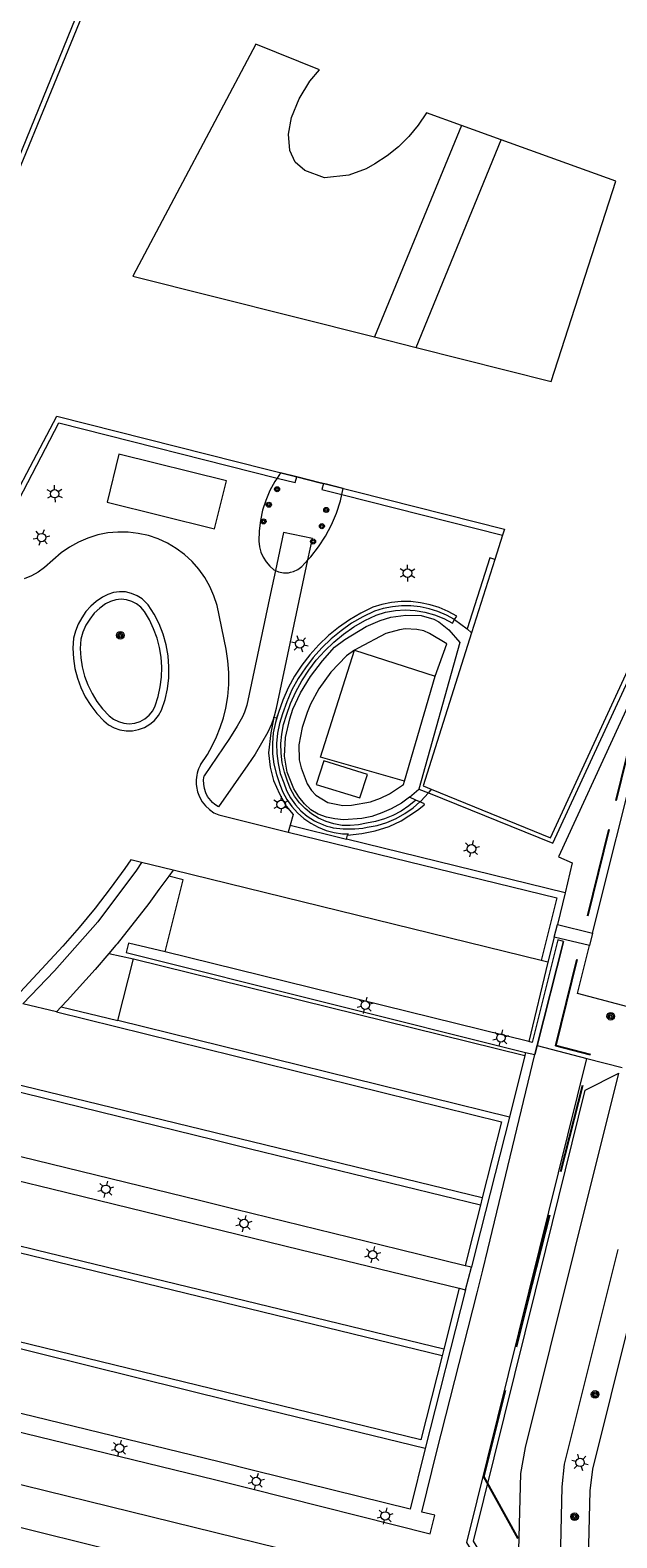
# Model space of a CAD drawing. Header units: metres. Extents: x 89872 to 94585, y 463299 to 469000.
# Tile 247 of 256: x 92170 to 92212, y 465019 to 465126. Entities that reach past the tile are written whole.
import ezdxf
from ezdxf.enums import TextEntityAlignment as Align

# ---------------------------------------------------------------- set-up
doc = ezdxf.new("R2010")
doc.units = ezdxf.units.M
doc.linetypes.add('HIDDEN', pattern=[9.525, 6.35, -3.175])
doc.layers.get('0').update_dxf_attribs({"linetype": 'CONTINUOUS'})
for name, color, linetype, lineweight in [('B-WE-GK-BESCHOEIING-G', 251, 'CONTINUOUS', 13), ('B-WE-GR-BEPLANTING_CULTUUR-G', 251, 'CONTINUOUS', 13), ('B-WE-GR-BOOM-S', 251, 'CONTINUOUS', 13), ('B-WE-IE-TERREINAFSCHEIDING-G', 251, 'CONTINUOUS', 13), ('B-WE-IE-TERREINAFSCHEIDING_KUNSTMATIG_HEKWERK-G', 251, 'CONTINUOUS', 13), ('B-WE-KL-ET_LS_OV_LICHTMAST-S', 251, 'CONTINUOUS', 13), ('B-WE-OG-TOPOGRAFIE_BEBOUWING-GV', 251, 'CONTINUOUS', 13), ('B-WE-OG-TOPOGRAFIE_BEBOUWING_LUIFEL-GV', 251, 'CONTINUOUS', 13), ('B-WE-OG-TOPOGRAFIE_HUISNUMMER-T25', 251, 'CONTINUOUS', 13), ('B-WE-OG-TOPOGRAFIE_WATER-GV', 251, 'CONTINUOUS', 13), ('B-WE-VH-VERHARDING-GV', 251, 'CONTINUOUS', 13), ('Percelen', 10, 'HIDDEN', 25), ('Q_PILAAR', 251, 'CONTINUOUS', 13), ('Q_PILAAR_0', 251, 'CONTINUOUS', 13)]:
    doc.layers.add(name, color=color, linetype=linetype, lineweight=lineweight)
doc.styles.get("Standard").update_dxf_attribs({"font": 'isocp.shx'})

# ---------------------------------------------------------------- blocks, each defined once
blk = doc.blocks.new('Q_BOOM')
for radius in [0.27, 0.18, 0.09]:
    blk.add_circle((0, 0), radius)
blk = doc.blocks.new('BOOM-970')
at = {"layer": 'Q_PILAAR'}
for radius in [0.18, 0.09]:
    blk.add_circle((0, 0), radius, dxfattribs=at)
blk = doc.blocks.new('Q_PILAAR')
at = {"layer": 'Q_PILAAR'}
for p, q in [((0.05, 0.31), (0.12, 0.24)), ((0.12, 0.12), (0.05, 0.05)), ((0.31, 0.31), (0.24, 0.24)), ((0.24, 0.12), (0.31, 0.05))]:
    blk.add_line(p, q, dxfattribs=at)
blk.add_blockref('BOOM-970', (0.18, 0.18))
blk = doc.blocks.new('Q_LICHTMAST')
for points in [[(-0.26, 0.15), (-0.52, 0.3)], [(0, 0.3), (0, 0.6)], [(0.26, 0.15), (0.52, 0.3)], [(-0.26, -0.15), (-0.52, -0.3)], [(0, -0.3), (0, -0.6)], [(0.26, -0.15), (0.52, -0.3)]]:
    blk.add_lwpolyline(points)
blk.add_circle((0, 0), 0.3)
blk = doc.blocks.new('LDN_BLOK3_AUTOCAD_OD_1_FMEBLOCK2')
at = {"layer": 'B-WE-VH-VERHARDING-GV'}
for points in [[(1.22, 20.63), (-2.61, 5.35), (-2.77, 3.73), (-3.33, -20.63)], [(-1.35, -20.62), (-0.75, 3.46), (-0.58, 5), (3.33, 20.63)]]:
    blk.add_lwpolyline(points, dxfattribs=at)

msp = doc.modelspace()

# ---------------------------------------------------------------- linework, layer by layer
at = {"layer": 'B-WE-GK-BESCHOEIING-G'}
msp.add_lwpolyline([(92197.93, 465002.96), (92197.63, 465003.11), (92198.37, 465012.46), (92145.75, 465025.56), (92134.06, 465020), (92134.44, 465018.08), (92137.78, 465016.81), (92140.98, 465015.24), (92144.02, 465013.37), (92146.87, 465011.24), (92149.52, 465008.84), (92151.93, 465006.21), (92154.09, 465003.37), (92197.36, 465000.86), (92197.61, 465000.91), (92197.78, 465001.01), (92197.98, 465001.69), (92198.32, 465001.72), (92198.46, 465002.1), (92198.5, 465002.21), (92198.47, 465002.33), (92198.38, 465002.45), (92198.1, 465002.76)], dxfattribs=at)
at = {"layer": 'B-WE-GR-BEPLANTING_CULTUUR-G'}
for p, q in [((92200.05, 465084.36), (92200.21, 465084.61)), ((92199.89, 465084.1), (92200.05, 465084.36)), ((92187.51, 465077.76), (92187.3, 465077.04)), ((92197.58, 465071.39), (92197.29, 465071.52)), ((92197.9, 465071.25), (92197.58, 465071.39)), ((92192.47, 465069.11), (92192.44, 465069.02)), ((92207.79, 465061.46), (92205.91, 465054.04)), ((92205.91, 465054.04), (92207.79, 465061.46)), ((92175.46, 465060.61), (92177.2, 465060.21)), ((92205.32, 465054.34), (92179.46, 465060.71)), ((92205.1, 465053.56), (92205.05, 465053.33)), ((92205.1, 465053.56), (92205.75, 465053.4)), ((92205.91, 465054.04), (92205.75, 465053.4)), ((92205.75, 465053.4), (92205.91, 465054.04)), ((92205.91, 465054.04), (92209.46, 465053.13)), ((92205.91, 465054.04), (92205.91, 465054.04)), ((92202.42, 465039.53), (92205.75, 465053.4)), ((92205.05, 465053.33), (92203.96, 465048.95)), ((92203.96, 465048.95), (92201.56, 465039.53)), ((92189.04, 465039.53), (92200.38, 465036.77)), ((92200.79, 465038.38), (92196.08, 465039.53)), ((92201.56, 465039.53), (92201.24, 465038.27)), ((92201.24, 465038.27), (92200.79, 465038.38)), ((92200.83, 465036.65), (92201.24, 465038.27)), ((92200.83, 465036.65), (92197.96, 465025.38)), ((92198.78, 465025.18), (92201.65, 465036.45)), ((92200.38, 465036.77), (92200.83, 465036.65))]:
    msp.add_line(p, q, dxfattribs=at)
for points in [[(92200.21, 465084.61), (92199.6, 465084.95), (92198.96, 465085.22), (92198.31, 465085.42), (92197.63, 465085.56), (92196.94, 465085.64), (92196.25, 465085.64), (92195.56, 465085.58), (92194.88, 465085.44), (92194.22, 465085.24), (92193.38, 465084.83), (92192.57, 465084.35), (92191.79, 465083.81), (92191.07, 465083.22), (92190.39, 465082.57), (92189.76, 465081.86), (92189.18, 465081.12), (92188.67, 465080.33), (92188.22, 465079.5), (92187.83, 465078.64), (92187.51, 465077.76)], [(92197.29, 465071.52), (92196.78, 465071.1), (92196.24, 465070.74), (92195.66, 465070.43), (92195.05, 465070.18), (92194.43, 465070), (92193.78, 465069.87), (92193.21, 465069.75), (92192.63, 465069.7), (92192.04, 465069.72), (92191.46, 465069.82), (92190.9, 465069.99), (92190.37, 465070.23), (92189.87, 465070.54), (92189.42, 465070.91), (92189.01, 465071.33), (92188.67, 465071.8), (92188.38, 465072.31), (92188.17, 465072.86), (92187.94, 465073.51), (92187.79, 465074.17), (92187.7, 465074.86), (92187.69, 465075.54), (92187.75, 465076.22), (92187.88, 465076.9), (92188.08, 465077.55), (92188.38, 465078.4), (92188.75, 465079.22), (92189.18, 465080.01), (92189.67, 465080.76), (92190.21, 465081.47), (92190.81, 465082.14), (92191.46, 465082.76), (92192.15, 465083.33), (92192.88, 465083.84), (92193.66, 465084.3), (92194.46, 465084.69), (92195.14, 465084.89), (92195.84, 465085.01), (92196.54, 465085.05), (92197.24, 465085.01), (92197.94, 465084.89), (92198.62, 465084.7), (92199.27, 465084.44), (92199.89, 465084.1)], [(92187.3, 465077.04), (92187.15, 465076.31), (92187.09, 465075.56), (92187.1, 465074.81), (92187.2, 465074.07), (92187.37, 465073.34), (92187.61, 465072.63), (92187.83, 465072.07), (92188.12, 465071.55), (92188.47, 465071.05), (92188.87, 465070.61), (92189.32, 465070.21), (92189.81, 465069.87), (92190.34, 465069.58), (92190.9, 465069.36), (92191.48, 465069.21), (92192.08, 465069.12), (92192.47, 465069.11)], [(92192.44, 465069.02), (92193.45, 465069.13), (92194.39, 465069.33), (92195.4, 465069.64), (92196.25, 465070.05), (92196.8, 465070.39), (92197.12, 465070.61), (92197.5, 465070.88), (92197.88, 465071.19), (92197.9, 465071.25)], [(92179.46, 465060.71), (92176.84, 465061.34), (92176.68, 465060.68), (92205.1, 465053.56)], [(92207.79, 465061.46), (92207.38, 465061.57), (92205.57, 465054.27), (92205.32, 465054.34)], [(92196.08, 465039.53), (92184.46, 465042.37), (92181.91, 465043.01), (92165, 465047.15)], [(92162.41, 465046.08), (92168.86, 465044.46), (92171.39, 465043.84), (92189.04, 465039.53)], [(92201.65, 465036.45), (92202.06, 465038.06), (92202.42, 465039.53)], [(92198.78, 465025.18), (92198.78, 465025.18), (92201.65, 465036.45)], [(92148.55, 465032.89), (92145.7, 465033.41), (92145.4, 465032.2), (92148.24, 465031.64), (92182.98, 465023.16)], [(92197.96, 465025.38), (92196.89, 465021.05), (92185.84, 465023.78), (92183.29, 465024.41), (92148.55, 465032.89)], [(92198.32, 465019.29), (92198.64, 465020.63), (92197.72, 465020.84), (92198.78, 465025.18)], [(92182.98, 465023.16), (92185.54, 465022.53), (92198.32, 465019.29)], [(92182.98, 465023.16), (92185.54, 465022.53), (92198.32, 465019.29)]]:
    msp.add_lwpolyline(points, dxfattribs=at)
at = {"layer": 'B-WE-IE-TERREINAFSCHEIDING-G'}
for p, q in [((92199.89, 465084.1), (92200.05, 465084.36)), ((92192.92, 465082.18), (92198.67, 465080.34)), ((92196.48, 465072.86), (92198.67, 465080.34)), ((92187.39, 465077.34), (92187.3, 465077.04)), ((92206.09, 465039.53), (92209.46, 465053.13)), ((92209.46, 465053.13), (92211.97, 465052.48))]:
    msp.add_line(p, q, dxfattribs=at)
for points in [[(92196.84, 465071.73), (92196.27, 465071.3), (92195.53, 465070.9), (92194.86, 465070.6), (92194.15, 465070.36), (92193.46, 465070.21), (92192.15, 465070.12), (92191.53, 465070.18), (92190.93, 465070.3), (92190.34, 465070.51), (92189.81, 465070.83), (92189.36, 465071.24), (92188.96, 465071.74), (92188.61, 465072.33), (92188.14, 465073.51), (92187.94, 465074.65), (92188.01, 465075.96), (92188.33, 465077.3), (92188.55, 465077.98), (92189.08, 465079.16), (92189.79, 465080.31), (92190.64, 465081.44), (92191.51, 465082.39), (92192.23, 465082.94), (92193.75, 465083.87), (92194.75, 465084.31), (92195.5, 465084.53), (92196.59, 465084.69), (92197.67, 465084.65), (92198.57, 465084.39), (92198.92, 465084.21), (92199.64, 465083.64), (92200.43, 465082.73), (92197.51, 465072.3)], [(92196.48, 465072.86), (92190.51, 465074.57), (92192.92, 465082.18)], [(92204.49, 465013.61), (92204.05, 465013.56), (92200.92, 465018.69), (92206.09, 465039.53)]]:
    msp.add_lwpolyline(points, dxfattribs=at)
at = {"layer": 'B-WE-IE-TERREINAFSCHEIDING_KUNSTMATIG_HEKWERK-G'}
for p, q in [((92200.94, 465083.7), (92201.25, 465083.41)), ((92198.18, 465072.03), (92197.65, 465071.45)), ((92198.39, 465072.3), (92198.18, 465072.03)), ((92197.58, 465071.39), (92197.65, 465071.45))]:
    msp.add_line(p, q, dxfattribs=at)
msp.add_lwpolyline([(92200.05, 465084.36), (92199.47, 465084.67), (92198.86, 465084.93), (92198.24, 465085.13), (92197.59, 465085.27), (92196.94, 465085.34), (92196.28, 465085.34), (92195.62, 465085.28), (92194.97, 465085.16), (92194.34, 465084.97), (92193.52, 465084.56), (92192.72, 465084.1), (92191.97, 465083.57), (92191.26, 465082.99), (92190.6, 465082.35), (92189.98, 465081.67), (92189.43, 465080.94), (92188.92, 465080.17), (92188.48, 465079.36), (92188.11, 465078.52), (92187.8, 465077.66), (92187.59, 465076.97), (92187.45, 465076.27), (92187.39, 465075.55), (92187.4, 465074.83), (92187.49, 465074.12), (92187.65, 465073.42), (92187.89, 465072.74), (92188.1, 465072.19), (92188.38, 465071.67), (92188.72, 465071.18), (92189.12, 465070.75), (92189.57, 465070.37), (92190.07, 465070.05), (92190.28, 465069.94), (92190.5, 465069.84), (92190.72, 465069.75), (92190.95, 465069.67), (92191.18, 465069.61), (92191.41, 465069.55), (92191.64, 465069.51), (92191.88, 465069.49), (92192.12, 465069.47), (92192.36, 465069.47), (92192.65, 465069.47), (92192.95, 465069.48), (92193.24, 465069.5), (92193.53, 465069.53), (92193.82, 465069.58), (92194.53, 465069.71), (92195.22, 465069.92), (92195.88, 465070.21), (92196.51, 465070.56), (92197.1, 465070.97), (92197.58, 465071.39)], dxfattribs=at)
at = {"layer": 'B-WE-OG-TOPOGRAFIE_BEBOUWING-GV'}
for p, q in [((92211.51, 465115.56), (92203.36, 465118.5)), ((92188.82, 465094.53), (92190.49, 465094.1)), ((92190.49, 465094.1), (92190.71, 465094.05)), ((92190.71, 465094.05), (92190.93, 465094)), ((92203.45, 465090.38), (92202.9, 465088.63)), ((92202.9, 465088.63), (92201.25, 465083.41))]:
    msp.add_line(p, q, dxfattribs=at)
for points in [[(92164.71, 465135.1), (92174.74, 465130.28), (92165.34, 465107.38)], [(92200.54, 465119.52), (92198.05, 465120.42), (92197.46, 465119.56), (92196.79, 465118.75), (92196.05, 465118.02), (92195.24, 465117.37), (92194.37, 465116.79), (92193.76, 465116.45), (92192.53, 465115.99), (92190.79, 465115.81), (92189.4, 465116.33), (92188.71, 465116.91), (92188.33, 465117.74), (92188.23, 465118.92), (92188.45, 465120.09), (92189, 465121.43), (92189.75, 465122.68), (92190.43, 465123.48), (92185.91, 465125.32), (92177.17, 465108.81), (92194.34, 465104.48)], [(92197.32, 465103.73), (92206.92, 465101.3), (92211.51, 465115.56)], [(92159.5, 465092.81), (92166.97, 465089.77), (92171.76, 465098.83), (92188.82, 465094.53)], [(92190.93, 465094), (92203.59, 465090.8), (92203.45, 465090.38)], [(92198.39, 465072.3), (92206.87, 465068.84), (92215.59, 465087.76), (92226.86, 465084.97), (92226.45, 465083.95), (92240.6, 465078.22), (92243.54, 465085.5)], [(92201.25, 465083.41), (92197.81, 465072.53), (92198.39, 465072.3)]]:
    msp.add_lwpolyline(points, dxfattribs=at)
at = {"layer": 'B-WE-OG-TOPOGRAFIE_BEBOUWING_LUIFEL-GV'}
for p, q in [((92200.54, 465119.52), (92194.34, 465104.48)), ((92203.36, 465118.5), (92200.54, 465119.52)), ((92197.32, 465103.73), (92203.36, 465118.5)), ((92194.34, 465104.48), (92197.32, 465103.73)), ((92187.67, 465094.82), (92187.42, 465094.44)), ((92188.82, 465094.53), (92187.67, 465094.82)), ((92190.49, 465094.1), (92188.82, 465094.53)), ((92190.93, 465094), (92190.49, 465094.1))]:
    msp.add_line(p, q, dxfattribs=at)
for points in [[(92187.42, 465094.44), (92187.26, 465094.2), (92186.91, 465093.54), (92186.62, 465092.85), (92186.39, 465092.14), (92186.24, 465091.42), (92186.14, 465090.68), (92186.12, 465089.94), (92186.17, 465089.54), (92186.27, 465089.16), (92186.43, 465088.8), (92186.65, 465088.47), (92186.9, 465088.17), (92187.2, 465087.91), (92187.31, 465087.86)], [(92189.61, 465088.61), (92189.81, 465088.82), (92190.37, 465089.54), (92190.86, 465090.3), (92191.29, 465091.1), (92191.64, 465091.94), (92191.93, 465092.81), (92192.03, 465093.26)], [(92192.03, 465093.26), (92192.13, 465093.69), (92190.93, 465094)], [(92187.31, 465087.86), (92187.53, 465087.77), (92187.88, 465087.7), (92188.04, 465087.7)], [(92188.38, 465087.74), (92188.58, 465087.79), (92188.9, 465087.94), (92189.19, 465088.15), (92189.61, 465088.61)], [(92188.04, 465087.7), (92188.23, 465087.7), (92188.38, 465087.74)]]:
    msp.add_lwpolyline(points, dxfattribs=at)
at = {"layer": 'B-WE-OG-TOPOGRAFIE_WATER-GV'}
msp.add_lwpolyline([(92198.68, 464998.74), (92199.43, 464999.02), (92200.04, 464999.45), (92200.63, 465000.09), (92201.71, 465014.2), (92201.09, 465014.94), (92145.36, 465028.64), (92131.06, 465020.92), (92130.64, 465019.87), (92131.32, 465017.1), (92132.56, 465015.87)], dxfattribs=at)
at = {"layer": 'B-WE-VH-VERHARDING-GV'}
for p, q in [((92174.26, 465130.12), (92165.06, 465107.46)), ((92182.97, 465090.83), (92183.82, 465094.24)), ((92188.82, 465094.53), (92188.82, 465094.53)), ((92192.03, 465093.26), (92203.45, 465090.38)), ((92200.05, 465084.36), (92200.21, 465084.61)), ((92200.05, 465084.36), (92200.94, 465083.7)), ((92200.05, 465084.36), (92200.05, 465084.36)), ((92187.39, 465077.34), (92187.2, 465077.4)), ((92187.51, 465077.76), (92187.39, 465077.34)), ((92193.31, 465071.67), (92193.84, 465073.35)), ((92196.84, 465071.73), (92197.51, 465072.3)), ((92197.29, 465071.52), (92196.84, 465071.73)), ((92197.51, 465072.3), (92198.18, 465072.03)), ((92188.35, 465069.73), (92188.22, 465069.24)), ((92188.35, 465069.73), (92192.35, 465068.73)), ((92192.35, 465068.73), (92192.44, 465069.02)), ((92207.91, 465064.91), (92192.35, 465068.73)), ((92177.78, 465067.07), (92177.01, 465067.26)), ((92180.02, 465066.52), (92177.78, 465067.07)), ((92180.02, 465066.52), (92179.73, 465066.1)), ((92206.21, 465060.09), (92180.02, 465066.52)), ((92207.91, 465064.91), (92207.37, 465062.66)), ((92207.13, 465061.77), (92207.37, 465062.66)), ((92207.37, 465062.66), (92209.85, 465062.04)), ((92209.85, 465062.04), (92209.64, 465061.17)), ((92207.13, 465061.77), (92206.69, 465059.97)), ((92209.64, 465061.17), (92207.13, 465061.77)), ((92176.1, 465055.82), (92177.2, 465060.21)), ((92177.2, 465060.21), (92205.05, 465053.33)), ((92206.69, 465059.97), (92205.32, 465054.34)), ((92206.69, 465059.97), (92206.21, 465060.09)), ((92171.72, 465056.44), (92169.34, 465057.02)), ((92172.07, 465056.81), (92171.72, 465056.44)), ((92172.07, 465056.81), (92176.1, 465055.82)), ((92203.96, 465048.95), (92176.1, 465055.82)), ((92202.01, 465043.2), (92167.1, 465051.72)), ((92208.6, 465039.53), (92211.74, 465052.09)), ((92202.01, 465043.2), (92201.88, 465042.69)), ((92201.88, 465042.69), (92201.08, 465039.53)), ((92199.16, 465031.96), (92168.11, 465039.53)), ((92170.29, 465039.48), (92170.09, 465039.53)), ((92199.28, 465032.43), (92170.29, 465039.48)), ((92201.08, 465039.53), (92200.79, 465038.38)), ((92200.38, 465036.77), (92199.28, 465032.43)), ((92199.28, 465032.43), (92199.16, 465031.96))]:
    msp.add_line(p, q, dxfattribs=at)
for points in [[(92159.04, 465092.59), (92167.15, 465089.29), (92171.9, 465098.36), (92187.42, 465094.44)], [(92183.82, 465094.24), (92176.17, 465096.13), (92175.33, 465092.73), (92182.97, 465090.83)], [(92187.42, 465094.44), (92188.71, 465094.11), (92188.82, 465094.53)], [(92190.71, 465094.05), (92190.6, 465093.62), (92192.03, 465093.26)], [(92181.98, 465074.03), (92182.46, 465074.75), (92182.81, 465075.37), (92183.12, 465076.02), (92183.38, 465076.69), (92183.6, 465077.37), (92183.77, 465078.07), (92183.91, 465078.9), (92183.98, 465079.74), (92183.98, 465080.59), (92183.92, 465081.43), (92183.79, 465082.27), (92183.15, 465085.36), (92182.93, 465086.06), (92182.64, 465086.73), (92182.28, 465087.36), (92181.86, 465087.96), (92181.37, 465088.5), (92180.83, 465089), (92180.25, 465089.43), (92179.62, 465089.8), (92178.96, 465090.11), (92178.27, 465090.34), (92177.55, 465090.5), (92176.83, 465090.58), (92176.1, 465090.59), (92175.37, 465090.53), (92174.66, 465090.39), (92173.96, 465090.17), (92173.29, 465089.88), (92172.65, 465089.53), (92172.06, 465089.11), (92170.88, 465088.08), (92170.43, 465087.75), (92169.95, 465087.47), (92169.43, 465087.26)], [(92189.61, 465088.61), (92189.93, 465090.13), (92187.88, 465090.56), (92187.31, 465087.86)], [(92187.31, 465087.86), (92186.96, 465086.22), (92185.28, 465078.27), (92185.1, 465077.77), (92184.95, 465077.44), (92184.58, 465076.79), (92184.03, 465075.91), (92182.24, 465073.25)], [(92187.2, 465077.4), (92187.24, 465077.52), (92187.39, 465078.07), (92189.61, 465088.61)], [(92202.9, 465088.63), (92202.55, 465088.76), (92200.94, 465083.7)], [(92198.18, 465072.03), (92207.04, 465068.44), (92215.8, 465087.4), (92226.45, 465084.74), (92226.06, 465083.8), (92240.78, 465077.8)], [(92178.14, 465085.54), (92177.83, 465085.83), (92177.46, 465086.06), (92177.06, 465086.23), (92176.64, 465086.33), (92176.21, 465086.35), (92175.79, 465086.29), (92175.38, 465086.16), (92174.99, 465085.96), (92174.56, 465085.66), (92174.17, 465085.32), (92173.82, 465084.93), (92173.52, 465084.5), (92173.26, 465084.03), (92173.07, 465083.55), (92172.93, 465083.04), (92172.9, 465082.32), (92172.93, 465081.6), (92173.04, 465080.89), (92173.22, 465080.19)], [(92177.99, 465084.95), (92177.73, 465085.24), (92177.43, 465085.48), (92177.08, 465085.66), (92176.71, 465085.77), (92176.32, 465085.81), (92175.94, 465085.77), (92175.57, 465085.66), (92175.22, 465085.48), (92174.8, 465085.17), (92174.42, 465084.81), (92174.09, 465084.4), (92173.82, 465083.96), (92173.6, 465083.48), (92173.45, 465082.98), (92173.42, 465082.31), (92173.46, 465081.65), (92173.56, 465080.99), (92173.73, 465080.34), (92173.96, 465079.71), (92174.26, 465079.11), (92174.61, 465078.54), (92175.01, 465078.01), (92175.47, 465077.52), (92175.78, 465077.28), (92176.13, 465077.1), (92176.51, 465076.99), (92176.9, 465076.95), (92177.29, 465076.99), (92177.67, 465077.11), (92178.02, 465077.3), (92178.32, 465077.56), (92178.57, 465077.87), (92178.75, 465078.22), (92178.96, 465078.89), (92179.11, 465079.57), (92179.2, 465080.27), (92179.22, 465080.97), (92179.17, 465081.68), (92179.06, 465082.37), (92178.88, 465083.05), (92178.64, 465083.71), (92178.34, 465084.35), (92177.99, 465084.95)], [(92239.83, 465076.29), (92240.25, 465077.23), (92225.14, 465083.38), (92225.46, 465084.21), (92216.21, 465086.55), (92207.43, 465067.48)], [(92173.22, 465080.19), (92173.47, 465079.52), (92173.78, 465078.87), (92174.16, 465078.26), (92174.6, 465077.68), (92175.09, 465077.16), (92175.43, 465076.88), (92175.82, 465076.66), (92176.24, 465076.51), (92176.68, 465076.44), (92177.13, 465076.45), (92177.56, 465076.53), (92177.98, 465076.68), (92178.36, 465076.91), (92178.71, 465077.19), (92178.99, 465077.53), (92179.21, 465077.92), (92179.45, 465078.67), (92179.62, 465079.44), (92179.71, 465080.22), (92179.73, 465081), (92179.67, 465081.79), (92179.53, 465082.56), (92179.32, 465083.32), (92179.03, 465084.05), (92178.68, 465084.75), (92178.26, 465085.42), (92178.14, 465085.54)], [(92198.67, 465080.34), (92199.49, 465082.65), (92198.26, 465083.38), (92197.85, 465083.56), (92197.35, 465083.66), (92196.54, 465083.7), (92196.12, 465083.64), (92195.16, 465083.38), (92193.18, 465082.34), (92192.92, 465082.18)], [(92192.92, 465082.18), (92192.36, 465081.78), (92191.25, 465080.61), (92190.4, 465079.44), (92189.8, 465078.35), (92189.55, 465077.75), (92189.2, 465076.69), (92188.96, 465075.45), (92189, 465074.38), (92189.13, 465073.81), (92189.56, 465072.67), (92189.88, 465072.2), (92190.18, 465071.87), (92191.04, 465071.34), (92192.09, 465071.13), (92192.72, 465071.16), (92194.06, 465071.4), (92194.78, 465071.65), (92195.41, 465071.96), (92196.41, 465072.63), (92196.48, 465072.86)], [(92187.2, 465077.4), (92187.02, 465076.91), (92186.76, 465076.36), (92186.31, 465075.56), (92185.85, 465074.78), (92185.35, 465074.02), (92183.26, 465071.03), (92183, 465071.21), (92182.82, 465071.35), (92182.48, 465071.77), (92182.34, 465072.04), (92182.25, 465072.34), (92182.2, 465072.64), (92182.19, 465072.95), (92182.24, 465073.25)], [(92187.2, 465077.4), (92186.98, 465076.31), (92186.82, 465074.88), (92186.92, 465073.87), (92187.16, 465072.92), (92187.59, 465071.97), (92188.07, 465071.08), (92188.57, 465070.5), (92188.35, 465069.73)], [(92209.85, 465062.04), (92213.24, 465075.58), (92217.62, 465074.41)], [(92181.98, 465074.03), (92181.91, 465073.89), (92181.84, 465073.74), (92181.79, 465073.59), (92181.74, 465073.44), (92181.71, 465073.28)], [(92193.84, 465073.35), (92190.74, 465074.3), (92190.2, 465072.63), (92193.31, 465071.67)], [(92181.71, 465073.28), (92181.68, 465073.12), (92181.66, 465072.96), (92181.66, 465072.8), (92181.66, 465072.64), (92181.68, 465072.48), (92181.76, 465072.1), (92181.89, 465071.74), (92182.09, 465071.4), (92182.33, 465071.1), (92182.61, 465070.84), (92182.93, 465070.62), (92183.28, 465070.46), (92188.22, 465069.24)], [(92188.22, 465069.24), (92207.31, 465064.55), (92206.21, 465060.09)], [(92207.43, 465067.48), (92208.42, 465067.04), (92207.91, 465064.91)], [(92177.01, 465067.26), (92176.59, 465066.65), (92175.55, 465065.22), (92174.47, 465063.82), (92173.34, 465062.45), (92172.18, 465061.11), (92170.98, 465059.81), (92168.55, 465057.21)], [(92177.78, 465067.07), (92177.41, 465066.54), (92174.66, 465062.85), (92171.59, 465059.36), (92169.34, 465057.02)], [(92179.73, 465066.1), (92179.01, 465065.15), (92178.29, 465064.16), (92176.04, 465061.29), (92175.95, 465061.18), (92175.46, 465060.61)], [(92179.46, 465060.71), (92180.73, 465065.84), (92179.73, 465066.1)], [(92213.17, 465056.59), (92208.78, 465057.75), (92209.64, 465061.17)], [(92175.46, 465060.61), (92174.47, 465059.45), (92172.48, 465057.26), (92172.07, 465056.81)], [(92171.72, 465056.44), (92203.38, 465048.62), (92202.01, 465043.2)], [(92201.88, 465042.69), (92185.52, 465046.68), (92182.98, 465047.32), (92166.62, 465051.32)], [(92206.53, 465039.53), (92209.34, 465050.87), (92211.74, 465052.09)], [(92170.09, 465039.53), (92167.76, 465040.1), (92163.51, 465041.13), (92160.84, 465041.78)], [(92204.49, 465013.61), (92204.33, 465013.98), (92201.39, 465018.78), (92206.53, 465039.53)], [(92204.49, 465013.61), (92204.75, 465023.6), (92205.09, 465025.45), (92208.6, 465039.53)], [(92199.16, 465031.96), (92197.65, 465025.99), (92150.02, 465037.6)], [(92197.96, 465025.38), (92186.85, 465028.08), (92184.32, 465028.69), (92149.62, 465037.29)]]:
    msp.add_lwpolyline(points, dxfattribs=at)
at = {"layer": 'Percelen'}
msp.add_lwpolyline([(92203.88, 465002.12), (92204.57, 465018.97), (92202.12, 465023.37), (92205.26, 465035.85), (92209.72, 465053.38), (92207.24, 465054.03), (92211.54, 465071.48), (92214.27, 465082.54), (92252.79, 465072.8), (92253.15, 465084.51), (92253.49, 465091.32), (92257.32, 465100.63), (92264.21, 465115.66), (92268.01, 465123.85), (92271.43, 465130.86)], dxfattribs=at)

# ---------------------------------------------------------------- block references
at = {"layer": 'B-WE-GR-BOOM-S'}
for p, rotation in [((92176.27, 465083.25), 120.5441172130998), ((92211.15, 465056.13), 165.1214574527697), ((92210.04, 465029.22), 75.9473195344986), ((92208.58, 465020.51), 88.68287139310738)]:
    msp.add_blockref('Q_BOOM', p, dxfattribs=dict(at, rotation=rotation))
at = {"layer": 'B-WE-KL-ET_LS_OV_LICHTMAST-S'}
for p, rotation in [((92171.6, 465093.32), 62.35662035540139), ((92170.67, 465090.2), 41.07536238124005), ((92196.7, 465087.67), 179.7516094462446), ((92189.04, 465082.63), 78.10846924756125), ((92187.71, 465071.2), 118.5027018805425), ((92201.25, 465068.05), 166.1935697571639), ((92193.69, 465056.92), 166.1448602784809), ((92203.34, 465054.59), 166.1448602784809), ((92175.24, 465043.82), 166.2104408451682), ((92185.07, 465041.38), 166.2961083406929), ((92194.22, 465039.16), 166.2961083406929), ((92176.21, 465025.39), 166.2800555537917), ((92208.97, 465024.38), 75.98794043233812), ((92185.94, 465023.03), 165.7761130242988), ((92195.11, 465020.57), 165.7761130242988)]:
    msp.add_blockref('Q_LICHTMAST', p, dxfattribs=dict(at, rotation=rotation))
at = {"layer": 'B-WE-VH-VERHARDING-GV'}
msp.add_blockref('LDN_BLOK3_AUTOCAD_OD_1_FMEBLOCK2', (92210.45, 465018.9), dxfattribs=at)
at = {"layer": 'Q_PILAAR_0'}
for p, rotation in [((92187.49, 465093.4), 61.8505026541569), ((92186.95, 465092.31), 72.39324880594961), ((92191.01, 465091.93), 66.95856512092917), ((92186.61, 465091.15), 82.9799733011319), ((92190.68, 465090.77), 62.02747329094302), ((92190.12, 465089.71), 78.10846924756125)]:
    msp.add_blockref('Q_PILAAR', p, dxfattribs=dict(at, rotation=rotation))

# ---------------------------------------------------------------- texts
at = {"layer": 'B-WE-OG-TOPOGRAFIE_HUISNUMMER-T25'}
msp.add_text('501', height=0.0025, rotation=-22.1, dxfattribs=at).set_placement((92194.84, 465122.56), align=Align.MIDDLE)

doc.saveas('drawing.dxf')
